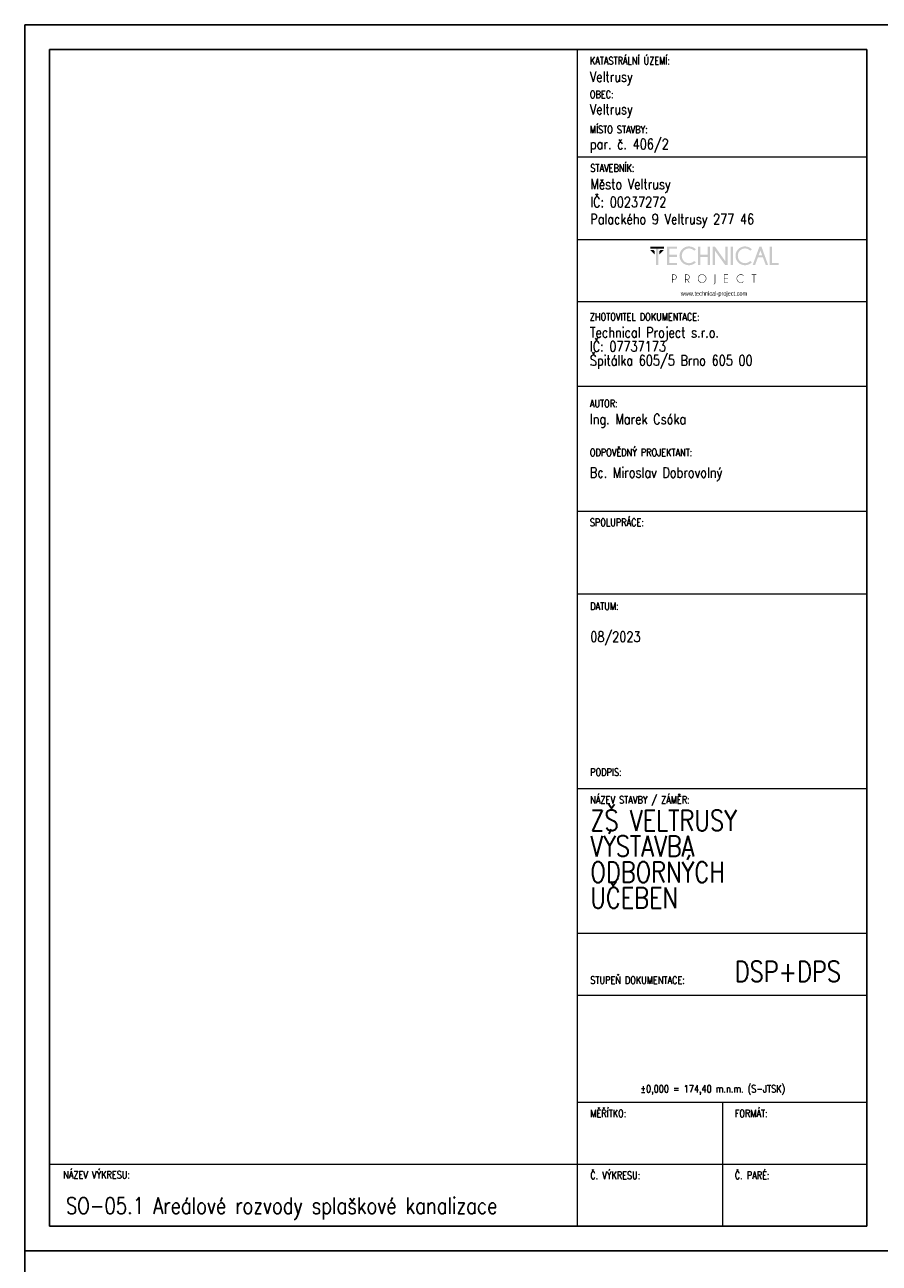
# Model space of a CAD drawing. Header units: millimetres. Extents: x -744 to 2301, y 2052 to 2943.
# Tile 9 of 31: x -9 to 198, y 2643 to 2943. Entities that reach past the tile are written whole.
import ezdxf

# ---------------------------------------------------------------- set-up
doc = ezdxf.new("R2010")
doc.units = ezdxf.units.MM
doc.header["$MEASUREMENT"] = 0
doc.layers.add('NETISK', color=7, linetype='Continuous', plot=False)
doc.layers.add('TP_01_Rozpiska', color=7, linetype='Continuous', lineweight=5)
doc.layers.add('Znojmoprojekt - Popisy.Znojmoprojekt', color=7, linetype='Continuous')
doc.styles.add('GENERATED_STYLE_4', font='arial.ttf')
doc.styles.add('ROMANS', font='romans.shx', dxfattribs={"width": 0.8})

# ---------------------------------------------------------------- blocks, each defined once
blk = doc.blocks.new('*U24')
for p, q in [((-210, 291), (-210, 297)), ((-204, 297), (-210, 297)), ((0, 297), (-210, 297)), ((-210, 297), (-210, 0)), ((0, 0), (0, 297)), ((-6, 297), (0, 297)), ((-6, 291), (-204, 291)), ((-204, 291), (-204, 6)), ((-6, 6), (-6, 291)), ((-210, 6), (-210, 0)), ((-204, 6), (-6, 6)), ((-210, 0), (0, 0))]:
    blk.add_line(p, q)
blk = doc.blocks.new('A$C01D51CA2')
at = {"layer": 'TP_01_Rozpiska'}
for points in [[(-45.09, 17.59), (-45.09, 16.91), (-40.45, 16.91), (-40.45, 17.59)], [(-43.15, 17.03), (-43.15, 11.39), (-42.38, 11.39), (-42.38, 17.03)], [(-36.03, 17.59), (-36.03, 16.91), (-38.63, 16.91), (-38.63, 14.83), (-36.03, 14.83), (-36.03, 14.15), (-38.63, 14.15), (-38.63, 12.08), (-36.03, 12.08), (-36.03, 11.39), (-39.4, 11.39), (-39.4, 17.59)], [(-28.26, 14.15), (-28.26, 11.39), (-29.05, 11.39), (-29.05, 17.59), (-28.26, 17.59), (-28.26, 14.83), (-25.73, 14.83), (-25.73, 17.59), (-24.94, 17.59), (-24.94, 11.39), (-25.73, 11.39), (-25.73, 14.15)], [(-23.29, 17.59), (-19.78, 12.64), (-19.78, 17.59), (-19, 17.59), (-19, 11.39), (-19.86, 11.39), (-23.29, 16.22), (-23.29, 11.39), (-24.07, 11.39), (-24.07, 17.59)], [(-18, 17.59), (-18, 11.39), (-17.23, 11.39), (-17.23, 17.59)], [(-4.92, 11.41), (-4.92, 17.59), (-4.14, 17.59), (-4.14, 12.08), (-1.91, 12.08), (-1.91, 11.41)], [(-45.09, 16.5), (-43.58, 14.97), (-43.58, 16.09), (-43.97, 16.5)], [(-40.45, 16.5), (-41.97, 14.97), (-41.97, 16.09), (-41.57, 16.5)], [(-18.85, 8.23), (-18.85, 8.07), (-20.1, 8.07), (-20.1, 6.92), (-18.85, 6.92), (-18.85, 6.76), (-20.1, 6.76), (-20.1, 5.6), (-18.85, 5.6), (-18.85, 5.44), (-20.25, 5.44), (-20.25, 8.23)], [(-10.06, 8.07), (-10.06, 5.44), (-10.22, 5.44), (-10.22, 8.07), (-10.93, 8.07), (-10.93, 8.23), (-9.35, 8.23), (-9.35, 8.07)]]:
    blk.add_hatch(color=256, dxfattribs=at).paths.add_polyline_path(points)
h = blk.add_hatch(color=256, dxfattribs=at)
edge = h.paths.add_edge_path()
edge.add_line((-30.26, 12.76), (-29.72, 12.28))
edge.add_spline(control_points=[(-29.72, 12.28), (-30.41, 11.65), (-31.18, 11.32), (-32.02, 11.32), (-32.02, 11.32), (-32.93, 11.32), (-33.68, 11.64), (-34.31, 12.26), (-34.31, 12.26), (-34.93, 12.89), (-35.23, 13.63), (-35.23, 14.5), (-35.23, 14.5), (-35.23, 15.35), (-34.93, 16.09), (-34.31, 16.72), (-34.31, 16.72), (-33.68, 17.36), (-32.93, 17.67), (-32.02, 17.67), (-32.02, 17.67), (-31.18, 17.67), (-30.41, 17.34), (-29.72, 16.7)], knot_values=[0, 0, 0, 0, 0.041667, 0.041667, 0.041667, 0.041767, 0.083333, 0.083333, 0.083333, 0.083433, 0.125, 0.125, 0.125, 0.1251, 0.166667, 0.166667, 0.166667, 0.166767, 0.208333, 0.208333, 0.208333, 0.208433, 1, 1, 1, 1], degree=3, periodic=0)
edge.add_line((-29.72, 16.7), (-30.26, 16.22))
edge.add_spline(control_points=[(-30.26, 16.22), (-30.82, 16.73), (-31.41, 16.98), (-32.02, 16.98), (-32.02, 16.98), (-32.68, 16.98), (-33.25, 16.73), (-33.73, 16.26), (-33.73, 16.26), (-34.21, 15.78), (-34.45, 15.19), (-34.45, 14.5), (-34.45, 14.5), (-34.45, 13.79), (-34.21, 13.22), (-33.73, 12.72), (-33.73, 12.72), (-33.25, 12.25), (-32.68, 12.02), (-32.02, 12.02), (-32.02, 12.02), (-31.41, 12.02), (-30.82, 12.26), (-30.26, 12.76)], knot_values=[0, 0, 0, 0, 0.041667, 0.041667, 0.041667, 0.041767, 0.083333, 0.083333, 0.083333, 0.083433, 0.125, 0.125, 0.125, 0.1251, 0.166667, 0.166667, 0.166667, 0.166767, 0.208333, 0.208333, 0.208333, 0.208433, 1, 1, 1, 1], degree=3, periodic=0)
h = blk.add_hatch(color=256, dxfattribs=at)
edge = h.paths.add_edge_path()
edge.add_line((-11.41, 12.76), (-10.87, 12.28))
edge.add_spline(control_points=[(-10.87, 12.28), (-11.56, 11.65), (-12.33, 11.32), (-13.17, 11.32), (-13.17, 11.32), (-14.07, 11.32), (-14.83, 11.64), (-15.45, 12.26), (-15.45, 12.26), (-16.08, 12.89), (-16.37, 13.63), (-16.37, 14.5), (-16.37, 14.5), (-16.37, 15.35), (-16.08, 16.09), (-15.45, 16.72), (-15.45, 16.72), (-14.83, 17.36), (-14.07, 17.67), (-13.17, 17.67), (-13.17, 17.67), (-12.33, 17.67), (-11.56, 17.34), (-10.87, 16.7)], knot_values=[0, 0, 0, 0, 0.041667, 0.041667, 0.041667, 0.041767, 0.083333, 0.083333, 0.083333, 0.083433, 0.125, 0.125, 0.125, 0.1251, 0.166667, 0.166667, 0.166667, 0.166767, 0.208333, 0.208333, 0.208333, 0.208433, 1, 1, 1, 1], degree=3, periodic=0)
edge.add_line((-10.87, 16.7), (-11.41, 16.22))
edge.add_spline(control_points=[(-11.41, 16.22), (-11.97, 16.73), (-12.56, 16.98), (-13.17, 16.98), (-13.17, 16.98), (-13.82, 16.98), (-14.4, 16.73), (-14.88, 16.26), (-14.88, 16.26), (-15.35, 15.78), (-15.6, 15.19), (-15.6, 14.5), (-15.6, 14.5), (-15.6, 13.79), (-15.35, 13.22), (-14.88, 12.72), (-14.88, 12.72), (-14.4, 12.25), (-13.82, 12.02), (-13.17, 12.02), (-13.17, 12.02), (-12.56, 12.02), (-11.97, 12.26), (-11.41, 12.76)], knot_values=[0, 0, 0, 0, 0.041667, 0.041667, 0.041667, 0.041767, 0.083333, 0.083333, 0.083333, 0.083433, 0.125, 0.125, 0.125, 0.1251, 0.166667, 0.166667, 0.166667, 0.166767, 0.208333, 0.208333, 0.208333, 0.208433, 1, 1, 1, 1], degree=3, periodic=0)
h = blk.add_hatch(color=256, dxfattribs=at)
h.paths.add_polyline_path([(-7.4, 14.65), (-7.99, 16.29), (-8.6, 14.65)])
h.paths.add_polyline_path([(-7.64, 17.59), (-5.41, 11.41), (-6.21, 11.41), (-7.15, 13.97), (-8.83, 13.97), (-9.78, 11.41), (-10.6, 11.41), (-8.33, 17.59)])
h = blk.add_hatch(color=256, dxfattribs=at)
edge = h.paths.add_edge_path()
edge.add_line((-37.56, 8.07), (-37.56, 6.57))
edge.add_line((-37.56, 6.57), (-37.08, 6.57))
edge.add_spline(control_points=[(-37.08, 6.57), (-36.89, 6.57), (-36.71, 6.64), (-36.56, 6.79), (-36.56, 6.79), (-36.41, 6.94), (-36.34, 7.12), (-36.34, 7.33), (-36.34, 7.33), (-36.34, 7.53), (-36.41, 7.71), (-36.56, 7.86), (-36.56, 7.86), (-36.71, 8), (-36.89, 8.07), (-37.08, 8.07)], knot_values=[0, 0, 0, 0, 0.0625, 0.0625, 0.0625, 0.0626, 0.125, 0.125, 0.125, 0.1251, 0.1875, 0.1875, 0.1875, 0.1876, 1, 1, 1, 1], degree=3, periodic=0)
edge.add_line((-37.08, 8.07), (-37.56, 8.07))
edge = h.paths.add_edge_path()
edge.add_line((-37.56, 6.41), (-37.56, 5.44))
edge.add_line((-37.56, 5.44), (-37.73, 5.44))
edge.add_line((-37.73, 5.44), (-37.73, 8.23))
edge.add_line((-37.73, 8.23), (-36.99, 8.23))
edge.add_spline(control_points=[(-36.99, 8.23), (-36.77, 8.2), (-36.59, 8.12), (-36.44, 7.97), (-36.44, 7.97), (-36.28, 7.79), (-36.18, 7.58), (-36.18, 7.33), (-36.18, 7.33), (-36.18, 7.07), (-36.28, 6.85), (-36.44, 6.67), (-36.44, 6.67), (-36.62, 6.51), (-36.84, 6.41), (-37.08, 6.41)], knot_values=[0, 0, 0, 0, 0.0625, 0.0625, 0.0625, 0.0626, 0.125, 0.125, 0.125, 0.1251, 0.1875, 0.1875, 0.1875, 0.1876, 1, 1, 1, 1], degree=3, periodic=0)
edge.add_line((-37.08, 6.41), (-37.56, 6.41))
h = blk.add_hatch(color=256, dxfattribs=at)
edge = h.paths.add_edge_path()
edge.add_line((-33.17, 8.07), (-33.17, 6.57))
edge.add_line((-33.17, 6.57), (-32.71, 6.57))
edge.add_spline(control_points=[(-32.71, 6.57), (-32.5, 6.57), (-32.32, 6.64), (-32.17, 6.79), (-32.17, 6.79), (-32.02, 6.94), (-31.96, 7.12), (-31.96, 7.33), (-31.96, 7.33), (-31.96, 7.53), (-32.02, 7.71), (-32.17, 7.86), (-32.17, 7.86), (-32.32, 8), (-32.5, 8.07), (-32.71, 8.07)], knot_values=[0, 0, 0, 0, 0.0625, 0.0625, 0.0625, 0.0626, 0.125, 0.125, 0.125, 0.1251, 0.1875, 0.1875, 0.1875, 0.1876, 1, 1, 1, 1], degree=3, periodic=0)
edge.add_line((-32.71, 8.07), (-33.17, 8.07))
edge = h.paths.add_edge_path()
edge.add_line((-32.66, 6.41), (-33.17, 6.41))
edge.add_line((-33.17, 6.41), (-33.17, 5.44))
edge.add_line((-33.17, 5.44), (-33.34, 5.44))
edge.add_line((-33.34, 5.44), (-33.34, 8.23))
edge.add_line((-33.34, 8.23), (-32.61, 8.23))
edge.add_spline(control_points=[(-32.61, 8.23), (-32.4, 8.2), (-32.22, 8.12), (-32.07, 7.97), (-32.07, 7.97), (-31.89, 7.79), (-31.79, 7.58), (-31.79, 7.33), (-31.79, 7.33), (-31.79, 7.07), (-31.89, 6.85), (-32.07, 6.69), (-32.07, 6.69), (-32.19, 6.56), (-32.33, 6.48), (-32.48, 6.44)], knot_values=[0, 0, 0, 0, 0.0625, 0.0625, 0.0625, 0.0626, 0.125, 0.125, 0.125, 0.1251, 0.1875, 0.1875, 0.1875, 0.1876, 1, 1, 1, 1], degree=3, periodic=0)
edge.add_line((-32.48, 6.44), (-31.84, 5.44))
edge.add_line((-31.84, 5.44), (-32.04, 5.44))
edge.add_line((-32.04, 5.44), (-32.66, 6.41))
h = blk.add_hatch(color=256, dxfattribs=at)
edge = h.paths.add_edge_path()
edge.add_spline(control_points=[(-27.62, 8.12), (-27.98, 8.12), (-28.27, 7.99), (-28.52, 7.74), (-28.52, 7.74), (-28.77, 7.49), (-28.9, 7.2), (-28.9, 6.84), (-28.9, 6.84), (-28.9, 6.49), (-28.77, 6.2), (-28.52, 5.95), (-28.52, 5.95), (-28.27, 5.7), (-27.98, 5.57), (-27.62, 5.57), (-27.62, 5.57), (-27.27, 5.57), (-26.98, 5.7), (-26.73, 5.95), (-26.73, 5.95), (-26.47, 6.2), (-26.35, 6.49), (-26.35, 6.84), (-26.35, 6.84), (-26.35, 7.2), (-26.47, 7.49), (-26.73, 7.74), (-26.73, 7.74), (-26.98, 7.99), (-27.27, 8.12), (-27.62, 8.12)], knot_values=[0, 0, 0, 0, 0.03125, 0.03125, 0.03125, 0.03135, 0.0625, 0.0625, 0.0625, 0.0626, 0.09375, 0.09375, 0.09375, 0.09385, 0.125, 0.125, 0.125, 0.1251, 0.15625, 0.15625, 0.15625, 0.15635, 0.1875, 0.1875, 0.1875, 0.1876, 0.21875, 0.21875, 0.21875, 0.21885, 1, 1, 1, 1], degree=3, periodic=0)
edge = h.paths.add_edge_path()
edge.add_spline(control_points=[(-26.61, 7.86), (-26.33, 7.58), (-26.19, 7.23), (-26.19, 6.84), (-26.19, 6.84), (-26.19, 6.44), (-26.33, 6.11), (-26.61, 5.83), (-26.61, 5.83), (-26.89, 5.56), (-27.22, 5.41), (-27.62, 5.41), (-27.62, 5.41), (-28.01, 5.41), (-28.36, 5.56), (-28.64, 5.83), (-28.64, 5.83), (-28.91, 6.11), (-29.05, 6.44), (-29.05, 6.84), (-29.05, 6.84), (-29.05, 7.23), (-28.91, 7.58), (-28.64, 7.86), (-28.64, 7.86), (-28.36, 8.14), (-28.01, 8.28), (-27.62, 8.28), (-27.62, 8.28), (-27.22, 8.28), (-26.89, 8.14), (-26.61, 7.86)], knot_values=[0, 0, 0, 0, 0.03125, 0.03125, 0.03125, 0.03135, 0.0625, 0.0625, 0.0625, 0.0626, 0.09375, 0.09375, 0.09375, 0.09385, 0.125, 0.125, 0.125, 0.1251, 0.15625, 0.15625, 0.15625, 0.15635, 0.1875, 0.1875, 0.1875, 0.1876, 0.21875, 0.21875, 0.21875, 0.21885, 1, 1, 1, 1], degree=3, periodic=0)
h = blk.add_hatch(color=256, dxfattribs=at)
edge = h.paths.add_edge_path()
edge.add_spline(control_points=[(-23.19, 5.39), (-23.19, 5.24), (-23.24, 5.13), (-23.34, 5.05), (-23.34, 5.05), (-23.44, 4.95), (-23.56, 4.9), (-23.69, 4.9)], knot_values=[0, 0, 0, 0, 0.125, 0.125, 0.125, 0.1251, 1, 1, 1, 1], degree=3, periodic=0)
edge.add_line((-23.69, 4.9), (-23.69, 5.05))
edge.add_spline(control_points=[(-23.69, 5.05), (-23.59, 5.05), (-23.52, 5.08), (-23.44, 5.14), (-23.44, 5.14), (-23.39, 5.21), (-23.36, 5.29), (-23.36, 5.41)], knot_values=[0, 0, 0, 0, 0.125, 0.125, 0.125, 0.1251, 1, 1, 1, 1], degree=3, periodic=0)
edge.add_line((-23.36, 5.41), (-23.36, 8.23))
edge.add_line((-23.36, 8.23), (-23.19, 8.23))
edge.add_line((-23.19, 8.23), (-23.19, 5.39))
h = blk.add_hatch(color=256, dxfattribs=at)
edge = h.paths.add_edge_path()
edge.add_line((-13.73, 5.88), (-13.61, 5.79))
edge.add_spline(control_points=[(-13.61, 5.79), (-13.87, 5.54), (-14.2, 5.41), (-14.56, 5.41), (-14.56, 5.41), (-14.96, 5.41), (-15.3, 5.56), (-15.58, 5.83), (-15.58, 5.83), (-15.86, 6.11), (-15.99, 6.44), (-15.99, 6.84), (-15.99, 6.84), (-15.99, 7.23), (-15.86, 7.58), (-15.58, 7.86), (-15.58, 7.86), (-15.3, 8.14), (-14.96, 8.27), (-14.56, 8.27), (-14.56, 8.27), (-14.2, 8.27), (-13.87, 8.15), (-13.61, 7.89)], knot_values=[0, 0, 0, 0, 0.041667, 0.041667, 0.041667, 0.041767, 0.083333, 0.083333, 0.083333, 0.083433, 0.125, 0.125, 0.125, 0.1251, 0.166667, 0.166667, 0.166667, 0.166767, 0.208333, 0.208333, 0.208333, 0.208433, 1, 1, 1, 1], degree=3, periodic=0)
edge.add_line((-13.61, 7.89), (-13.73, 7.79))
edge.add_spline(control_points=[(-13.73, 7.79), (-13.97, 8), (-14.25, 8.1), (-14.56, 8.1), (-14.56, 8.1), (-14.93, 8.1), (-15.22, 7.99), (-15.47, 7.74), (-15.47, 7.74), (-15.72, 7.49), (-15.85, 7.2), (-15.85, 6.84), (-15.85, 6.84), (-15.85, 6.49), (-15.72, 6.2), (-15.47, 5.95), (-15.47, 5.95), (-15.22, 5.7), (-14.93, 5.57), (-14.56, 5.57), (-14.56, 5.57), (-14.25, 5.57), (-13.97, 5.67), (-13.73, 5.88)], knot_values=[0, 0, 0, 0, 0.041667, 0.041667, 0.041667, 0.041767, 0.083333, 0.083333, 0.083333, 0.083433, 0.125, 0.125, 0.125, 0.1251, 0.166667, 0.166667, 0.166667, 0.166767, 0.208333, 0.208333, 0.208333, 0.208433, 1, 1, 1, 1], degree=3, periodic=0)
at = {"layer": 'Znojmoprojekt - Popisy.Znojmoprojekt', "color": 7, "linetype": 'Continuous', "lineweight": 13, "insert": (-23.61, 1.59), "char_height": 1.5, "width": 19.5072, "attachment_point": 5, "style": 'GENERATED_STYLE_4'}
blk.add_mtext('\\A1;{\\fBahnschrift Light|b0|i0|c238|p34;\\W0.75;www.technical-project.com}', dxfattribs=at)

msp = doc.modelspace()

# ---------------------------------------------------------------- linework, layer by layer
at = {"layer": 'TP_01_Rozpiska'}
for p, q in [((124.88, 2651.81), (124.88, 2936.81)), ((124.88, 2910.81), (194.98, 2910.81)), ((124.88, 2890.81), (194.88, 2890.81)), ((124.88, 2875.74), (194.88, 2875.74)), ((124.88, 2855.29), (194.88, 2855.29)), ((124.88, 2824.98), (194.88, 2824.98)), ((124.88, 2804.98), (194.88, 2804.98)), ((124.88, 2757.78), (194.98, 2757.78)), ((124.88, 2722.78), (194.98, 2722.78)), ((124.88, 2681.81), (194.98, 2681.81)), ((159.98, 2681.81), (159.98, 2651.81)), ((-3.02, 2666.81), (194.98, 2666.81)), ((-3.02, 2651.81), (-3.02, 2666.81))]:
    msp.add_line(p, q, dxfattribs=at)
at = {"layer": 'TP_01_Rozpiska', "color": 7, "linetype": 'Continuous', "lineweight": 13}
msp.add_line((124.88, 2707.78), (194.98, 2707.78), dxfattribs=at)

# ---------------------------------------------------------------- block references
at = {"xscale": 0.7200000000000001, "yscale": 0.7200000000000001, "zscale": 0.7200000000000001}
msp.add_blockref('A$C01D51CA2', (174.95, 2876.4), dxfattribs=at)
at = {"layer": 'NETISK'}
for p in [(200.98, 2645.81), (200.98, 2348.81)]:
    msp.add_blockref('*U24', p, dxfattribs=at)

# ---------------------------------------------------------------- texts
at = {"color": 7, "linetype": 'Continuous', "lineweight": 0, "char_height": 1.8, "attachment_point": 1, "style": 'ROMANS'}
for s, insert in [('\\A1;KATASTRÁLNÍ ÚZEMÍ:', (127.88, 2935)), ('\\A1;OBEC:', (127.88, 2926.84)), ('\\A1;MÍSTO STAVBY:', (127.88, 2918.33)), ('\\A1;STAVEBNÍK:', (127.98, 2909)), ('\\A1;ZHOTOVITEL DOKUMENTACE:', (127.88, 2872.94)), ('\\A1;AUTOR:', (127.88, 2851.96)), ('\\A1;ODPOVĚDNÝ PROJEKTANT:', (127.88, 2840.1)), ('\\A1;SPOLUPRÁCE:', (127.88, 2823.17)), ('\\A1;DATUM:', (127.98, 2802.88)), ('\\A1;PODPIS:', (127.98, 2762.66)), ('\\A1;NÁZEV STAVBY / ZÁMĚR:', (127.98, 2755.97)), ('\\A1;STUPEŇ DOKUMENTACE:', (127.98, 2712.3)), ('\\A1;±0,000 = 174,40 m.n.m. (S-JTSK)', (140.12, 2685.98)), ('\\A1;{\\Fromand|c238;MĚŘÍTKO:}', (127.98, 2680)), ('\\A1;FORMÁT:', (162.98, 2680)), ('\\A1;NÁZEV VÝKRESU:', (0.29, 2665.14)), ('\\A1;{\\Fromand|c238;Č. VÝKRESU:}', (127.98, 2665)), ('\\A1;{\\Fromand|c238;Č. PARÉ:}', (162.98, 2665))]:
    msp.add_mtext(s, dxfattribs=dict(at, insert=insert))
at = {"color": 7, "linetype": 'Continuous', "lineweight": 25, "style": 'ROMANS'}
for s, insert, char_height, attachment_point in [('\\A1;Veltrusy', (127.88, 2928.12), 2.5, 7), ('\\A1;Veltrusy', (127.88, 2920.26), 2.5, 7), ('\\A1;par. č. 406/2', (127.88, 2911.81), 2.5, 7), ('\\A1;Město Veltrusy', (127.98, 2902.12), 2.5, 7), ('\\A1;IČ: 00237272', (127.98, 2898.6), 2.5, 7), ('\\A1;Palackého 9 Veltrusy 277 46', (127.98, 2893.65), 2.5, 7), ('\\A1;Ing. Marek Csóka', (127.88, 2848.54), 2.5, 1), ('\\A1;08/2023', (127.98, 2795.8), 2.5, 1), ('\\A1;DSP+DPS', (162.98, 2715.96), 5, 1), ('\\A1;SO-05.1 Areálové rozvody splaškové kanalizace', (0.96, 2658.74), 4, 1)]:
    msp.add_mtext(s, dxfattribs=dict(at, insert=insert, char_height=char_height, attachment_point=attachment_point))
at = {"color": 7, "linetype": 'Continuous', "lineweight": 25, "char_height": 2.5, "attachment_point": 1, "style": 'ROMANS'}
for s, insert, line_spacing_factor in [('\\A1;Technical Project s.r.o.\\PIČ: 07737173\\PŠpitálka 605/5 Brno 605 00', (127.88, 2869.52), 0.811616), ('\\A1;Bc. Miroslav Dobrovolný', (127.88, 2835.59), 0.783211)]:
    msp.add_mtext(s, dxfattribs=dict(at, insert=insert, line_spacing_factor=line_spacing_factor))
at = {"color": 7, "linetype": 'Continuous', "lineweight": 25, "insert": (127.98, 2752.57), "char_height": 5, "width": 48.0061, "attachment_point": 1, "line_spacing_factor": 0.75, "style": 'ROMANS'}
msp.add_mtext('\\A1;ZŠ VELTRUSY  VÝSTAVBA \\PODBORNÝCH \\PUČEBEN', dxfattribs=at)

doc.saveas('drawing.dxf')
